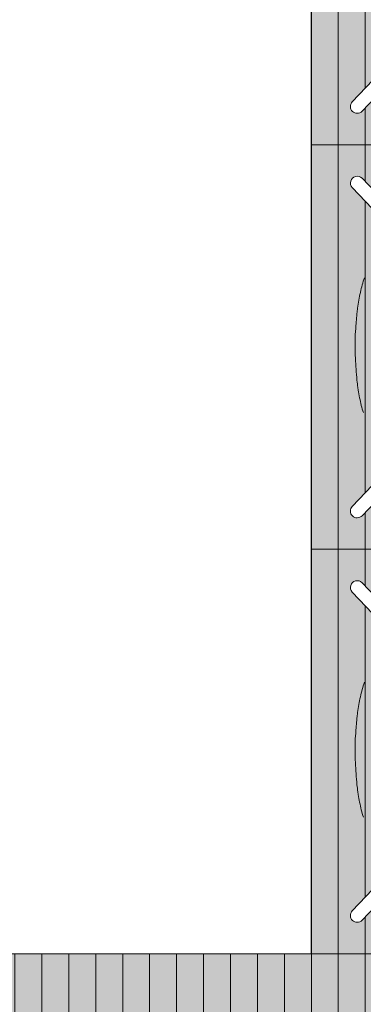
# Model space of a CAD drawing. Header units: metres. Extents: x -167 to 152, y -127 to 99.
# Tile 138 of 225: x -10.433 to -9.923, y -12.075 to -10.615. Entities that reach past the tile are written whole.
import ezdxf

# ---------------------------------------------------------------- set-up
doc = ezdxf.new("R2010")
doc.units = ezdxf.units.M
doc.linetypes.add('gestrichelt - 01', pattern=[2, 1, -1])
doc.linetypes.add('Raster 01', pattern=[2, 1, -1])
for name, color, linetype, lineweight, true_color in [('031_Metallbauarbeiten-350 Lamellendecke DS', 7, 'Continuous', 35, 0x666666), ('AV1-Bewegungsfläche', 7, 'gestrichelt - 01', 9, 0xd9d9d9), ('AV1-Einrichtung', 7, 'Continuous', 9, 0xa6a6a6), ('AV1-Raster', 7, 'Raster 01', 9, 0xa6a6a6)]:
    doc.layers.add(name, color=color, linetype=linetype, lineweight=lineweight, true_color=true_color)
for name, color, linetype, lineweight in [('_1.35m (3D)', 7, 'Continuous', 9), ('_OG 1 (2D)', 7, 'Continuous', 9), ('_OG 1 - DS (2D)', 7, 'Continuous', 9)]:
    doc.layers.add(name, color=color, linetype=linetype, lineweight=lineweight)

# ---------------------------------------------------------------- blocks, each defined once
blk = doc.blocks.new('Group-2')
at = {"layer": 'AV1-Raster'}
blk.add_line((1.35, -10.8), (-40.5, -10.8), dxfattribs=at)
blk = doc.blocks.new('1.35m (3D)')
at = {"layer": 'AV1-Raster', "color": 7}
blk.add_blockref('Group-2', (0, 0), dxfattribs=at)
blk = doc.blocks.new('OG 1 - DS (2D)')
at = {"layer": '031_Metallbauarbeiten-350 Lamellendecke DS', "linetype": 'Continuous', "lineweight": 0, "transparency": 33554508}
blk.add_hatch(color=254, dxfattribs=at).paths.add_polyline_path([(-13.25, -13.375), (-13.25, -12.675), (-10.65, -12.675), (-10.65, -13.375), (-8.239, -13.375), (-8.239, -8.225), (-13.4095, -8.225), (-13.4095, -13.375)])
at = {"layer": '031_Metallbauarbeiten-350 Lamellendecke DS', "linetype": 'Continuous', "lineweight": 9, "transparency": 33554508}
h = blk.add_hatch(dxfattribs=at)
h.set_pattern_fill('Lamellendecke', color=252, style=0, pattern_type=2)
h.set_pattern_definition([(90, (0, 0), (0.04, 0), [])])
h.paths.add_polyline_path([(-13.25, -13.375), (-13.25, -12.675), (-10.65, -12.675), (-10.65, -13.375), (-8.239, -13.375), (-8.239, -8.225), (-13.4095, -8.225), (-13.4095, -13.375)])
blk = doc.blocks.new('Jacobsen 1')
at = {"color": 255, "transparency": 33554559}
blk.add_wipeout([(0.1751, 0.2574), (0.1763, 0.2589), (0.1772, 0.2607), (0.1777, 0.2626), (0.1779, 0.2645), (0.1776, 0.2665), (0.177, 0.2683), (0.1761, 0.27), (0.1748, 0.2715), (0.1732, 0.2727), (0.1715, 0.2736), (0.1696, 0.2741), (0.1676, 0.2743), (0.1657, 0.274), (0.1638, 0.2734), (0.1621, 0.2725), (0.1606, 0.2712), (-0.3032, -0.2156), (-0.3044, -0.2171), (-0.3053, -0.2189), (-0.3058, -0.2207), (-0.306, -0.2227), (-0.3057, -0.2246), (-0.3051, -0.2265), (-0.3041, -0.2282), (-0.3029, -0.2297), (-0.3013, -0.2309), (-0.2996, -0.2318), (-0.2977, -0.2323), (-0.2957, -0.2325), (-0.2938, -0.2322), (-0.2919, -0.2316), (-0.2902, -0.2306), (-0.2887, -0.2294)], dxfattribs=at).dxf.layer = 'AV1-Einrichtung'
at = {"layer": 'AV1-Einrichtung', "flags": 128}
blk.add_lwpolyline([(0.1751, 0.2574, 0.414214), (0.1748, 0.2715, 0.414214), (0.1606, 0.2712), (-0.3032, -0.2156, 0.414214), (-0.3029, -0.2297, 0.414214), (-0.2887, -0.2294)], format="xyb", close=True, dxfattribs=at)
at = {"color": 255, "transparency": 33554559}
blk.add_wipeout([(0.1606, -0.2294), (0.1621, -0.2306), (0.1638, -0.2316), (0.1657, -0.2322), (0.1676, -0.2325), (0.1696, -0.2323), (0.1715, -0.2318), (0.1732, -0.2309), (0.1748, -0.2297), (0.1761, -0.2282), (0.177, -0.2265), (0.1776, -0.2246), (0.1779, -0.2227), (0.1777, -0.2207), (0.1772, -0.2189), (0.1763, -0.2171), (0.1751, -0.2156), (-0.2887, 0.2712), (-0.2897, 0.2721), (-0.2907, 0.2728), (-0.2919, 0.2734), (-0.2931, 0.2739), (-0.2944, 0.2742), (-0.2957, 0.2743), (-0.297, 0.2742), (-0.2983, 0.274), (-0.2996, 0.2736), (-0.3007, 0.2731), (-0.3018, 0.2724), (-0.3029, 0.2715), (-0.3037, 0.2706), (-0.3045, 0.2695), (-0.3051, 0.2683), (-0.3055, 0.2671), (-0.3058, 0.2658), (-0.306, 0.2645), (-0.3059, 0.2632), (-0.3057, 0.2619), (-0.3053, 0.2607), (-0.3047, 0.2595), (-0.304, 0.2584), (-0.3032, 0.2574)], dxfattribs=at).dxf.layer = 'AV1-Einrichtung'
at = {"layer": 'AV1-Bewegungsfläche', "flags": 128}
blk.add_lwpolyline([(-0.364, 0.3209), (-0.364, -0.2791), (0.236, -0.2791), (0.236, 0.3209)], close=True, dxfattribs=at)
at = {"layer": 'AV1-Einrichtung', "flags": 128}
blk.add_lwpolyline([(0.1606, -0.2294, 0.414214), (0.1748, -0.2297, 0.414214), (0.1751, -0.2156), (-0.2887, 0.2712, 0.267949), (-0.2983, 0.274, 0.267949), (-0.3055, 0.2671, 0.267949), (-0.3032, 0.2574)], format="xyb", close=True, dxfattribs=at)
for points in [[(-0.299, 0.0195, 0.00089), (-0.299, 0.018), (-0.2989, 0.0133, 0.012412), (-0.2985, 0.0024), (-0.298, -0.0064, 0.010712), (-0.2972, -0.016), (-0.2968, -0.02, 0.000896), (-0.2967, -0.0215, 0.002691), (-0.2965, -0.0246), (-0.2962, -0.0284, 0.01762), (-0.2949, -0.039), (-0.2944, -0.0429, 0.012291), (-0.2924, -0.0544), (-0.2923, -0.0545, 0.012618), (-0.2898, -0.0656), (-0.2898, -0.0658, 0.012937), (-0.2867, -0.0765)], [(-0.2851, 0.1236, 0.01307), (-0.2884, 0.113), (-0.2884, 0.1129, 0.012782), (-0.2912, 0.102), (-0.2912, 0.1018, 0.012438), (-0.2935, 0.0905), (-0.2935, 0.0904, 0.012046), (-0.2953, 0.0787), (-0.2956, 0.0764, 0.011594), (-0.2964, 0.0687), (-0.2966, 0.0664, 0.002788), (-0.2968, 0.0633, 0.000929), (-0.2969, 0.0618), (-0.2974, 0.0578, 0.010999), (-0.2981, 0.0482), (-0.2987, 0.0395, 0.012725), (-0.299, 0.0285), (-0.2991, 0.0238, 0.000914), (-0.2991, 0.0223), (-0.299, 0.0195)]]:
    blk.add_lwpolyline(points, format="xyb", dxfattribs=at)
blk = doc.blocks.new('Group-75')
at = {"layer": 'AV1-Einrichtung', "color": 253, "transparency": 33554610}
blk.add_blockref('Jacobsen 1', (-9.636, -10.5209), dxfattribs=at)
blk.add_blockref('Jacobsen 1', (-9.636, -11.1209), dxfattribs=at)
blk.add_blockref('Jacobsen 1', (-9.636, -11.7209), dxfattribs=at)
at = {"color": 255, "transparency": 33554559}
blk.add_wipeout([(-11.6, -12), (-11.6, -9.6), (-10, -9.6), (-10, -12)], dxfattribs=at).dxf.layer = 'AV1-Einrichtung'
at = {"layer": 'AV1-Einrichtung', "flags": 128}
blk.add_lwpolyline([(-11.6, -12), (-11.6, -9.6), (-10, -9.6), (-10, -12)], close=True, dxfattribs=at)
blk = doc.blocks.new('OG 1 (2D)')
at = {"layer": 'AV1-Einrichtung', "color": 7}
blk.add_blockref('Group-75', (0, 0), dxfattribs=at)

msp = doc.modelspace()

# ---------------------------------------------------------------- block references
at = {"layer": '_1.35m (3D)'}
msp.add_blockref('1.35m (3D)', (0, 0), dxfattribs=at)

# ---------------------------------------------------------------- next in the draw order: block references
at = {"layer": '_OG 1 - DS (2D)'}
msp.add_blockref('OG 1 - DS (2D)', (0, 0), dxfattribs=at)

# ---------------------------------------------------------------- next in the draw order: block references
at = {"layer": '_OG 1 (2D)'}
msp.add_blockref('OG 1 (2D)', (0, 0), dxfattribs=at)

doc.saveas('drawing.dxf')
